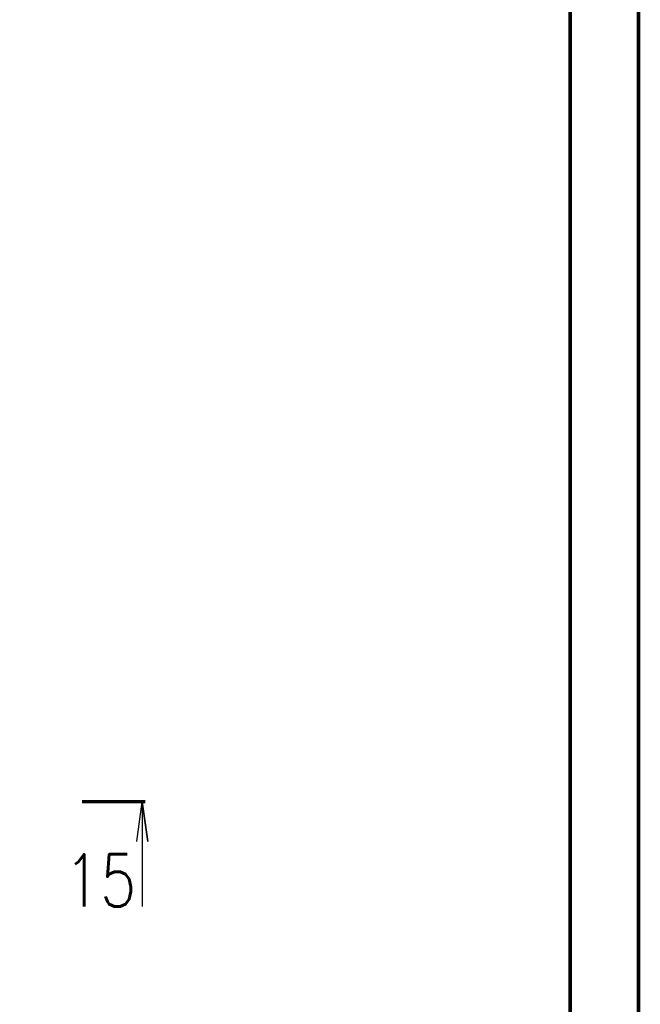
# Paper-space layout 'Layout1' of a CAD drawing. Extents: x -2 to 1033, y -36 to 596.
# Tile 68 of 69: x 782 to 841, y 397 to 491. Entities that reach past the tile are written whole.
import ezdxf
from ezdxf.enums import TextEntityAlignment as Align

# ---------------------------------------------------------------- set-up
doc = ezdxf.new("R2010")
doc.units = 0
doc.layers.get('DEFPOINTS').update_dxf_attribs({"color": 132, "linetype": 'CONTINUOUS'})
doc.layers.add('RAMECEK_HP', color=251, linetype='CONTINUOUS')
for name, color, linetype, lineweight in [('SS_PLNA_025', 7, 'CONTINUOUS', 25), ('SS_REZ', 6, 'CONTINUOUS', 70), ('SS_TEXT7', 6, 'CONTINUOUS', 70)]:
    doc.layers.add(name, color=color, linetype=linetype, lineweight=lineweight)
doc.styles.add('ROMANS', font='romans.shx', dxfattribs={"width": 0.8})

# ---------------------------------------------------------------- blocks, each defined once
blk = doc.blocks.new('*U6')
at = {"layer": 'RAMECEK_HP', "lineweight": 35, "const_width": 0.35}
for points in [[(0, 594), (0, 0), (841, 0), (841, 594)], [(6.5, 587.5), (6.5, 6.5), (834.5, 6.5), (834.5, 587.5)]]:
    blk.add_lwpolyline(points, close=True, dxfattribs=at)
at = {"layer": 'DEFPOINTS', "style": 'ROMANS', "width": 0.8}
blk.add_attdef('TISK', text='', height=10, dxfattribs=at).set_placement((841, -33), align=Align.RIGHT)
blk = doc.blocks.new('*U149')
at = {"layer": 'SS_PLNA_025'}
blk.add_lwpolyline([(5.2, -3.775), (5.724, 0), (6.247, -3.775), (5.724, 0), (5.724, -10)], dxfattribs=at)
at = {"layer": 'SS_REZ'}
blk.add_line((5.991, 0), (0, 0), dxfattribs=at)
at = {"layer": 'SS_TEXT7', "style": 'ROMANS', "width": 0.8}
blk.add_attdef('REZv', text='', height=5, dxfattribs=at).set_placement((1.724, -10), align=Align.CENTER)

psp = doc.layouts.get("Layout1")

# ---------------------------------------------------------------- block references
at = {"layer": 'RAMECEK_HP'}
psp.add_blockref('*U6', (0, 0), dxfattribs=at)
at = {"layer": 'SS_REZ'}
psp.add_blockref('*U149', (787.9896, 416.7146), dxfattribs=at).add_auto_attribs({'REZv': '15'})

doc.saveas('drawing.dxf')
